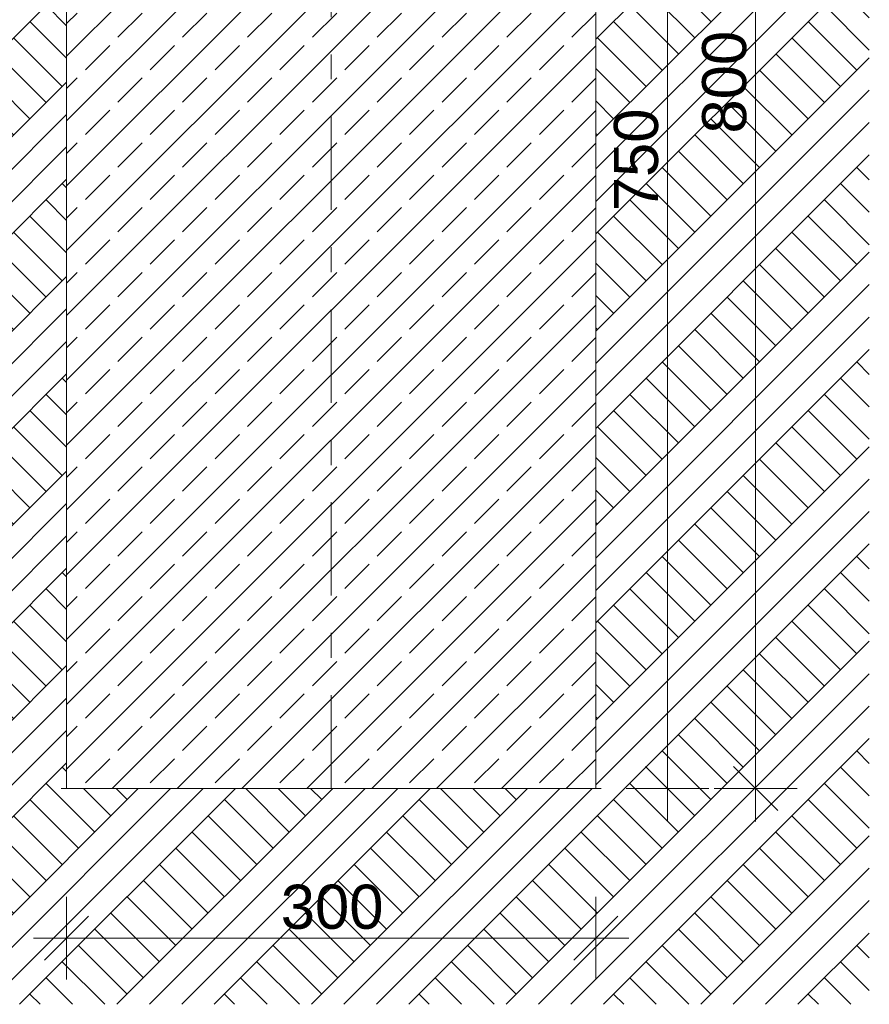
# Model space of a CAD drawing. Header units: millimetres. Extents: x 2143 to 5070, y -2093 to 697.
# Tile 14 of 16: x 4404 to 4886, y -705 to -147. Entities that reach past the tile are written whole.
import ezdxf

# ---------------------------------------------------------------- set-up
doc = ezdxf.new("R2010")
doc.units = ezdxf.units.MM
doc.header["$MEASUREMENT"] = 0
doc.linetypes.add('Przerywana podwójnie', pattern=[109.361107, 52.916665, -21.166666, 14.111111, -21.166666])
for name, color, linetype, lineweight in [('0_Nr_pióra__7', 7, 'Continuous', 13), ('Konstrukcja - Słupy_Nr_pióra__101', 252, 'Continuous', 5), ('Wymiarowanie - Detale_Nr_pióra__1', 7, 'Continuous', 13)]:
    doc.layers.add(name, color=color, linetype=linetype, lineweight=lineweight)
doc.layers.add('Wymiarowanie - Detale', color=7, linetype='Continuous')
doc.styles.add('STYL_AUTOMATYCZNY_1', font='arial.ttf')
doc.linetypes.add('Szkic', pattern='A,0,[1,A-071.Shx,S=1.587302,R=0,X=0,Y=4.79217e-17],-200,0', length=200)
doc.dimstyles.new('STYL_AUTOMATYCZNY__1', dxfattribs={"dimtxt": 25, "dimasz": 23.75, "dimexe": 0.18, "dimexo": 0.0625, "dimgap": 0, "dimtad": 1, "dimdec": 0, "dimzin": 0, "dimdsep": 46, "dimtxsty": 'STYL_AUTOMATYCZNY_1', "dimblk": 'ARROWHEAD_6', "dimblk1": 'ARROWHEAD_6', "dimblk2": 'ARROWHEAD_6', "dimcen": 0.09, "dimse1": 1, "dimse2": 1, "dimclrd": 7, "dimclre": 7, "dimclrt": 7, "dimazin": 0, "dimtfac": 1, "dimtdec": 4, "dimtmove": 0, "dimatfit": 3, "dimfxl": 1, "dimtolj": 1, "dimtzin": 0, "dimarcsym": 0})
doc.dimstyles.new('STYL_AUTOMATYCZNY__4', dxfattribs={"dimtxt": 25, "dimasz": 23.75, "dimexe": 0.18, "dimexo": 0.0625, "dimgap": 0, "dimtad": 1, "dimtih": 1, "dimtoh": 1, "dimdec": 0, "dimzin": 0, "dimdsep": 46, "dimtxsty": 'STYL_AUTOMATYCZNY_1', "dimblk": 'ARROWHEAD_6', "dimblk1": 'ARROWHEAD_6', "dimblk2": 'ARROWHEAD_6', "dimcen": 0.09, "dimse1": 1, "dimse2": 1, "dimclrd": 7, "dimclre": 7, "dimclrt": 7, "dimazin": 0, "dimtfac": 1, "dimtdec": 4, "dimtmove": 0, "dimatfit": 3, "dimfxl": 1, "dimtolj": 1, "dimtzin": 0, "dimarcsym": 0})

# ---------------------------------------------------------------- blocks, each defined once
blk = doc.blocks.new('*D88')
at = {"layer": 'Wymiarowanie - Detale_Nr_pióra__1', "color": 7, "linetype": 'Continuous', "lineweight": 13}
for p, q in [((4430.72, -691.22), (4430.72, -644.35)), ((4730.72, -691.22), (4730.72, -644.35)), ((4443.22, -655.28), (4418.22, -680.28)), ((4718.22, -680.28), (4743.22, -655.28)), ((4411.97, -667.78), (4430.72, -667.78)), ((4430.72, -667.78), (4730.72, -667.78)), ((4730.72, -667.78), (4749.47, -667.78))]:
    blk.add_line(p, q, dxfattribs=at)
at = {"layer": 'Wymiarowanie - Detale_Nr_pióra__1', "color": 7, "lineweight": 13, "insert": (4552.12, -662.78), "char_height": 25, "attachment_point": 7, "style": 'STYL_AUTOMATYCZNY_1'}
blk.add_mtext('\\A1;{\\pql;\\fArial|b0|i0|c238|p0;\\W1.000000;300}', dxfattribs=at)
blk = doc.blocks.new('ARROWHEAD_6')
at = {"color": 0, "linetype": 'Continuous', "lineweight": 0}
for p, q in [((-0.5, -0.5), (0.5, 0.5)), ((0, 0), (-1, 0))]:
    blk.add_line(p, q, dxfattribs=at)
blk = doc.blocks.new('*D89')
at = {"layer": 'Wymiarowanie - Detale_Nr_pióra__1', "color": 7, "linetype": 'Continuous', "lineweight": 13}
for p, q in [((4758.84, 179.63), (4783.84, 154.63)), ((4771.34, -582.87), (4771.34, 167.13)), ((4758.84, -570.37), (4783.84, -595.37)), ((4794.78, -582.87), (4747.91, -582.87)), ((4771.34, -601.62), (4771.34, -582.87))]:
    blk.add_line(p, q, dxfattribs=at)
at = {"layer": 'Wymiarowanie - Detale_Nr_pióra__1', "color": 7, "lineweight": 13, "char_height": 25, "attachment_point": 7, "rotation": 90, "style": 'STYL_AUTOMATYCZNY_1'}
for s, insert in [('\\A1;{\\pql;\\fArial|b0|i0|c238|p0;\\W1.000000;50}', (4766.34, 116.49)), ('\\A1;{\\pql;\\fArial|b0|i0|c238|p0;\\W1.000000;750}', (4766.34, -255.54))]:
    blk.add_mtext(s, dxfattribs=dict(at, insert=insert))
blk = doc.blocks.new('*D90')
at = {"layer": 'Wymiarowanie - Detale_Nr_pióra__1', "color": 7, "linetype": 'Continuous', "lineweight": 13}
for p, q in [((4758.84, 229.63), (4783.84, 204.63)), ((4794.78, 217.13), (4747.91, 217.13)), ((4771.34, 167.13), (4771.34, 217.13)), ((4758.84, 179.63), (4783.84, 154.63)), ((4794.78, 167.13), (4747.91, 167.13)), ((4771.34, -582.87), (4771.34, 167.13))]:
    blk.add_line(p, q, dxfattribs=at)
blk = doc.blocks.new('*D92')
at = {"layer": 'Wymiarowanie - Detale_Nr_pióra__1', "color": 7, "linetype": 'Continuous', "lineweight": 13}
for p, q in [((4821.34, 217.13), (4821.34, 235.88)), ((4833.84, 204.63), (4808.84, 229.63)), ((4844.78, 217.13), (4797.91, 217.13)), ((4821.34, -582.87), (4821.34, 217.13)), ((4808.84, -570.37), (4833.84, -595.37)), ((4844.78, -582.87), (4797.91, -582.87)), ((4821.34, -601.62), (4821.34, -582.87))]:
    blk.add_line(p, q, dxfattribs=at)
at = {"layer": 'Wymiarowanie - Detale_Nr_pióra__1', "color": 7, "lineweight": 13, "insert": (4816.34, -211.48), "char_height": 25, "attachment_point": 7, "rotation": 90, "style": 'STYL_AUTOMATYCZNY_1'}
blk.add_mtext('\\A1;{\\pql;\\fArial|b0|i0|c238|p0;\\W1.000000;800}', dxfattribs=at)

msp = doc.modelspace()

# ---------------------------------------------------------------- hatches: boundary and pattern name
at = {"layer": 'Konstrukcja - Słupy_Nr_pióra__101', "linetype": 'Continuous', "lineweight": 5}
h = msp.add_hatch(dxfattribs=at)
h.set_pattern_fill('Grunt_0001', color=252, style=0, pattern_type=2)
h.set_pattern_definition([(45, (4906.244, 17.504), (-27.5772, 27.5772), []), (45, (4897.05, 26.7), (-55.1543, 55.1543), []), (45, (4887.86, 35.89), (-55.1543, 55.1543), []), (135, (4878.667, 45.081), (9.19239, 9.19239), [39, -39])])
h.paths.add_polyline_path([(4730.72, 217.13), (4885.76, 217.13), (4885.76, -705.25), (4305.72, -705.25), (4305.72, 217.13), (4430.72, 217.13), (4430.72, -582.87), (4730.72, -582.87)])
h = msp.add_hatch(dxfattribs=at)
h.set_pattern_fill('Beton_zbrojony_0001', color=252, style=0, pattern_type=2)
h.set_pattern_definition([(45, (4579.225, -202.874), (-18.3848, 18.3848), []), (45, (4570.032, -193.682), (-18.3848, 18.3848), [19.5, -6.5])])
h.paths.add_polyline_path([(4430.72, -582.87), (4730.72, -582.87), (4730.72, 167.13), (4430.72, 167.13)])

# ---------------------------------------------------------------- linework, layer by layer
at = {"layer": '0_Nr_pióra__7', "color": 7, "linetype": 'Przerywana podwójnie', "lineweight": 13}
msp.add_line((4580.72, -582.87), (4580.72, 643.63), dxfattribs=at)
at = {"layer": '0_Nr_pióra__7', "color": 7, "linetype": 'Szkic', "lineweight": 13}
for p, q in [((4430.72, 167.13), (4430.72, -582.87)), ((4730.72, 167.13), (4730.72, -582.87)), ((4427.72, -582.87), (4733.72, -582.87))]:
    msp.add_line(p, q, dxfattribs=at)

# ---------------------------------------------------------------- dimensions: what is measured, and where the dimension line sits
at = {"layer": 'Wymiarowanie - Detale', "color": 7, "linetype": 'Continuous', "lineweight": 13}
for base, p1, p2, picture, middle in [((4821.34, 217.13), (4427.72, -582.87), (4430.72, 217.13), '*D92', (4803.84, -182.94)), ((4771.34, 217.13), (4730.72, 167.13), (4430.72, 217.13), '*D90', (4753.84, 135.52)), ((4771.34, 167.13), (4427.72, -582.87), (4730.72, 167.13), '*D89', (4753.84, -227.01))]:
    dim = msp.add_linear_dim(base=base, p1=p1, p2=p2, angle=90, dimstyle='STYL_AUTOMATYCZNY__1', dxfattribs=at)
    dim.commit()
    dim.dimension.update_dxf_attribs({"geometry": picture, "text_midpoint": middle, "dimtype": 160, "text_rotation": 90})
dim = msp.add_linear_dim(base=(4730.72, -667.78), p1=(4430.72, -582.87), p2=(4730.72, -582.87), dimstyle='STYL_AUTOMATYCZNY__4', dxfattribs=at)
dim.commit()
dim.dimension.update_dxf_attribs({"geometry": '*D88', "text_midpoint": (4580.66, -650.28), "dimtype": 160})

doc.saveas('drawing.dxf')
